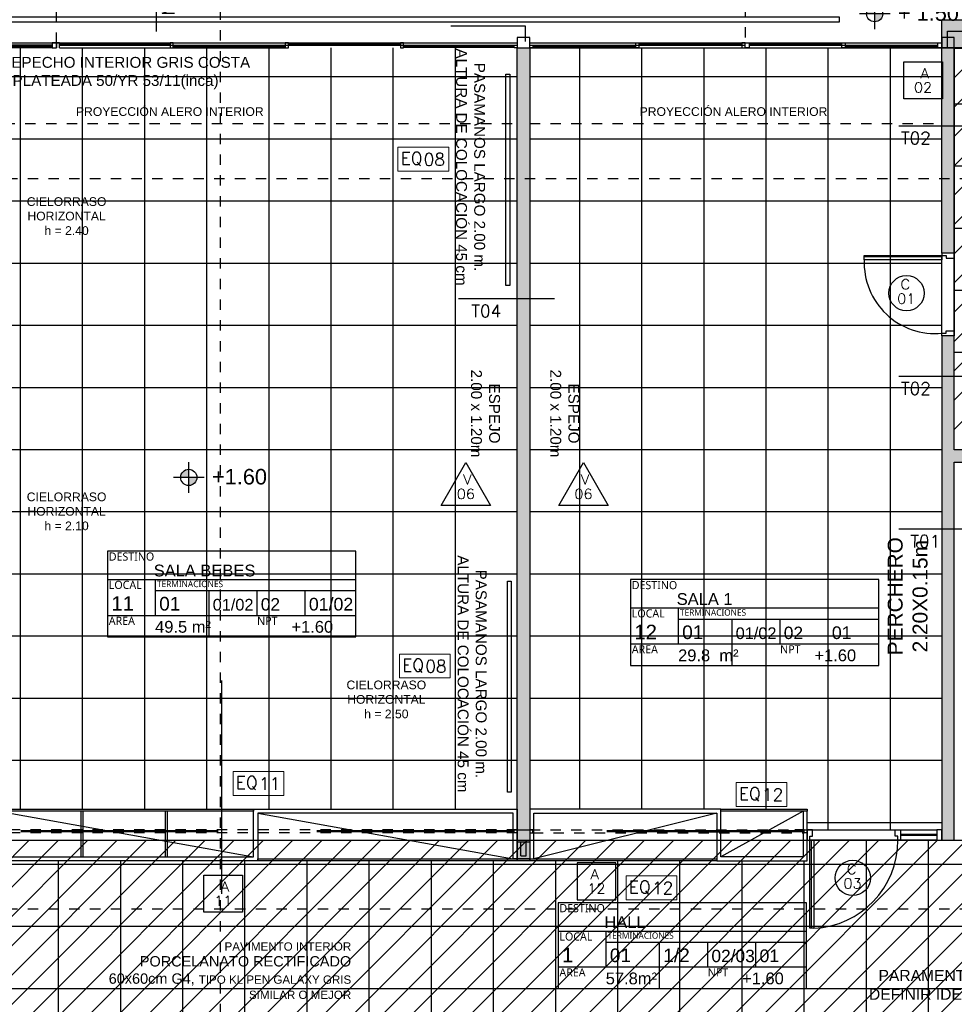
# Model space of a CAD drawing. Header units: metres. Extents: x -4243 to 4656, y 1445 to 4258.
# Tile 12 of 42: x 4472.52 to 4481.54, y 1573.31 to 1582.81. Entities that reach past the tile are written whole.
import ezdxf
from ezdxf.enums import TextEntityAlignment as Align

# ---------------------------------------------------------------- set-up
doc = ezdxf.new("R2010")
doc.units = ezdxf.units.M
doc.header["$LTSCALE"] = 0.3
for name, pattern in [('ACAD_ISO12W100', [21, 12, -3, 0, -3, 0, -3]), ('DASHDOT', [1, 0.5, -0.25, 0, -0.25]), ('HIDDEN', [9.525, 6.35, -3.175]), ('RAYITAS', [0.375, 0.25, -0.125])]:
    doc.linetypes.add(name, pattern=pattern)
for name, color, linetype in [('0 notas JP', 4, 'Continuous'), ('A ALUMINIO', 4, 'Continuous'), ('A CARPINTERIA', 4, 'Continuous'), ('A CIELORRASO', 42, 'Continuous'), ('A EQUIPAMIENTO', 4, 'Continuous'), ('A HATCH MURO ALB', 252, 'Continuous'), ('A HATCH TABIQUE', 254, 'Continuous'), ('A HERRERÍA', 4, 'Continuous'), ('A MURO', 1, 'Continuous'), ('A MURO VISTO', 2, 'Continuous'), ('A PAVIMENTO', 253, 'Continuous'), ('A PROYECCION', 8, 'Continuous'), ('A PROYEECIÓN CUBIERTA', 242, 'Continuous'), ('A TABIQUE', 2, 'Continuous'), ('TXT', 3, 'Continuous'), ('TXT 1.100', 3, 'Continuous'), ('TXT PLANILLAS', 3, 'Continuous'), ('TXT TERMINACIONES', 3, 'Continuous')]:
    doc.layers.add(name, color=color, linetype=linetype)
doc.styles.add('arial', font='arial.ttf')
doc.styles.add('atributo', font='romans.shx', dxfattribs={"height": 0.12})
doc.styles.add('ROMANS', font='romans', dxfattribs={"height": 2})
doc.styles.get("Standard").update_dxf_attribs({"font": 'arial.ttf'})
doc.styles.add('Tahoma', font='tahoma.ttf')
doc.styles.add('TXT-100-S', font='l_10646.ttf')
doc.styles.add('TXT-ANOT', font='arial.ttf')
pattern_1 = [(180, (4432.9265, 1437.6616), (-4e-16, -0.6), []), (270, (4432.9265, 1437.6616), (0.6, -4e-16), [])]

# ---------------------------------------------------------------- blocks, each defined once
blk = doc.blocks.new('A02')
for p, q in [((-3.9799, 0), (0, 0)), ((-3.9799, -0.05), (0, -0.05)), ((-0.885, -0.05), (-0.885, -0.05))]:
    blk.add_line(p, q)
at = {"color": 8}
for p, q in [((-2.9558, -0.0073), (-3.9499, -0.0073)), ((-2.9558, -0.0173), (-3.9499, -0.0173)), ((-1.9316, -0.0323), (-2.9258, -0.0323)), ((-1.9316, -0.0423), (-2.9258, -0.0423)), ((-0.965, -0.0323), (-1.86, -0.0323)), ((-0.965, -0.0423), (-1.86, -0.0423)), ((-0.04, -0.0073), (-0.935, -0.0073)), ((-0.04, -0.0173), (-0.935, -0.0173))]:
    blk.add_line(p, q, dxfattribs=at)
at = {"linetype": 'ByBlock'}
for p, q in [((-3.9499, -0.025), (-1.9, -0.025)), ((-1.86, -0.025), (-0.04, -0.025))]:
    blk.add_line(p, q, dxfattribs=at)
for points in [[(-3.9499, -0.025), (-3.9499, 0), (-3.9799, 0), (-3.9799, -0.025)], [(-2.9258, -0.05), (-2.9258, 0), (-2.9558, 0), (-2.9558, -0.05)], [(-1.9, 0), (-1.9, -0.05), (-1.93, -0.05), (-1.93, 0)], [(-1.86, 0), (-1.9, 0), (-1.9, -0.05), (-1.86, -0.05)], [(-0.935, -0.05), (-0.935, 0), (-0.965, 0), (-0.965, -0.05)], [(0, 0), (-0.04, 0), (-0.04, -0.05), (0, -0.05)]]:
    blk.add_lwpolyline(points, close=True, dxfattribs=at)
blk = doc.blocks.new('A11 p')
at = {"color": 8, "linetype": 'HIDDEN'}
for p, q in [((5.02, 0.02), (0.03, 0.02)), ((5.02, 0.01), (0.03, 0.01))]:
    blk.add_line(p, q, dxfattribs=at)
at = {"layer": 'A ALUMINIO', "linetype": 'RAYITAS'}
for p, q in [((5.05, 0.03), (0.03, 0.03)), ((5.05, 0), (0.03, 0))]:
    blk.add_line(p, q, dxfattribs=at)
at = {"layer": 'A ALUMINIO'}
for points in [[(0.03, 0), (0, 0), (0, 0.03), (0.03, 0.03)], [(5.02, 0), (5.05, 0), (5.05, 0.03), (5.02, 0.03)]]:
    blk.add_lwpolyline(points, close=True, dxfattribs=at)
at = {"layer": 'A PROYECCION', "lineweight": 0, "flags": 128}
blk.add_lwpolyline([(0.03, 0), (0, 0), (0, 0.03), (0.03, 0.03), (0.03, 0)], dxfattribs=at)
blk = doc.blocks.new('A12 p')
at = {"color": 8, "linetype": 'HIDDEN'}
for p, q in [((2.65, 0.02), (0.03, 0.02)), ((2.65, 0.01), (0.03, 0.01))]:
    blk.add_line(p, q, dxfattribs=at)
at = {"layer": 'A ALUMINIO', "linetype": 'RAYITAS'}
for p, q in [((0, 0), (2.5601, 0)), ((0.03, 0.03), (2.65, 0.03)), ((2.65, 0), (2.5601, 0))]:
    blk.add_line(p, q, dxfattribs=at)
at = {"layer": 'A ALUMINIO'}
for points in [[(0.03, 0), (0, 0), (0, 0.03), (0.03, 0.03)], [(2.65, 0), (2.68, 0), (2.68, 0.03), (2.65, 0.03)]]:
    blk.add_lwpolyline(points, close=True, dxfattribs=at)
at = {"layer": 'A PROYECCION', "linetype": 'HIDDEN'}
blk.add_line((0, 0), (0, 0), dxfattribs=at)
blk = doc.blocks.new('A01')
blk.add_line((4.4501, -0.05), (4.4501, -0.05))
at = {"layer": 'A ALUMINIO'}
for p, q in [((2.24, -0.05), (0, -0.05)), ((4.4202, 0), (2.2101, 0)), ((6.3501, -0.05), (2.2101, -0.05)), ((4.4901, 0), (6.3101, 0)), ((4.4901, -0.025), (6.3101, -0.025))]:
    blk.add_line(p, q, dxfattribs=at)
at = {"layer": 'A ALUMINIO', "color": 252}
for p, q in [((1.0975, -0.0073), (0.0299, -0.0073)), ((1.0975, -0.0173), (0.0299, -0.0173)), ((1.1275, -0.0323), (2.2101, -0.0323)), ((1.1275, -0.0423), (2.2101, -0.0423)), ((3.3226, -0.0073), (2.24, -0.0073)), ((3.3226, -0.0173), (2.24, -0.0173)), ((3.3526, -0.0323), (4.4202, -0.0323)), ((3.3526, -0.0423), (4.4202, -0.0423)), ((5.3801, -0.0073), (4.4901, -0.0073)), ((5.3801, -0.0173), (4.4901, -0.0173)), ((6.3101, -0.0323), (5.4201, -0.0323)), ((6.3101, -0.0423), (5.4201, -0.0423))]:
    blk.add_line(p, q, dxfattribs=at)
at = {"layer": 'A ALUMINIO', "linetype": 'ByBlock'}
for p, q in [((2.24, -0.025), (0.0299, -0.025)), ((4.4202, -0.025), (2.24, -0.025))]:
    blk.add_line(p, q, dxfattribs=at)
for points in [[(3.3226, 0), (3.3226, -0.05), (3.3526, -0.05), (3.3526, 0)], [(1.0975, 0), (1.0975, -0.05), (1.1275, -0.05), (1.1275, 0)]]:
    blk.add_lwpolyline(points, close=True, dxfattribs=at)
at = {"layer": 'A ALUMINIO'}
blk.add_lwpolyline([(4.4202, 0), (4.4202, -0.05), (4.4501, -0.05), (4.4501, 0)], dxfattribs=at)
for points in [[(4.4901, 0), (4.4501, 0), (4.4501, -0.05), (4.4901, -0.05)], [(0, 0), (0.0299, 0), (0.0299, -0.025), (0, -0.025)], [(2.24, 0), (2.2101, 0), (2.2101, -0.05), (2.24, -0.05)], [(5.4201, 0), (5.3801, 0), (5.3801, -0.05), (5.4201, -0.05)], [(6.35, 0), (6.31, 0), (6.31, -0.05), (6.35, -0.05)]]:
    blk.add_lwpolyline(points, close=True, dxfattribs=at)
blk = doc.blocks.new('C04')
for p, q in [((-0.037, 0), (-0.037, 0.85)), ((-1.25, 0), (-0.025, 0)), ((-0.9, -0.05), (-1.25, -0.05)), ((-0.9, -0.06), (-1.25, -0.06)), ((0, -0.1), (-1.25, -0.1))]:
    blk.add_line(p, q)
for points in [[(-0.065, 0), (-0.065, 0.85), (-0.025, 0.85), (-0.025, 0)], [(-1.3, -0.1), (-1.25, -0.1), (-1.25, 0), (-1.3, 0)]]:
    blk.add_lwpolyline(points, close=True)
for points in [[(-0.875, 0), (-0.875, -0.04), (-0.85, -0.04), (-0.85, -0.1), (-0.9, -0.1), (-0.9, 0), (-0.875, 0)], [(-0.025, 0), (-0.025, -0.04), (-0.05, -0.04), (-0.05, -0.1), (0, -0.1), (0, 0), (-0.025, 0)]]:
    blk.add_lwpolyline(points)
blk.add_arc((-0.0273, 0.0031), 0.8477, 92.39664, 180.20703)
blk = doc.blocks.new('C01')
for p, q in [((-0.12, 0), (-0.12, 0.8)), ((0, 0.775), (0, 0.025)), ((0, 0.037), (0.751, 0.037))]:
    blk.add_line(p, q)
for points in [[(0, 0.775), (-0.04, 0.775), (-0.04, 0.75), (-0.12, 0.75), (-0.12, 0.8), (0, 0.8), (0, 0.775)], [(0, 0.025), (-0.04, 0.025), (-0.04, 0.05), (-0.12, 0.05), (-0.12, 0), (0, 0), (0, 0.025)]]:
    blk.add_lwpolyline(points)
blk.add_lwpolyline([(0, 0.065), (0.751, 0.065), (0.751, 0.025), (0, 0.025)], close=True)
blk.add_arc((0.065, 0.0926), 0.6855, 357.71617, 95.44304)
blk = doc.blocks.new('LOCAL_PLANTA')
for p, q in [((0, 0.634), (2.74, 0.634)), ((0.531, 0.238), (0.531, 0.634)), ((0.531, 0.512), (2.74, 0.512)), ((1.12, 0), (1.12, 0.512)), ((1.65, 0.238), (1.65, 0.512)), ((2.18, 0.238), (2.18, 0.512)), ((0, 0.238), (2.74, 0.238))]:
    blk.add_line(p, q)
blk.add_lwpolyline([(0, 0), (2.74, 0), (2.74, 0.946), (0, 0.946)], close=True)
at = {"width": 1.20472, "attachment_point": 1, "style": 'TXT-100-S'}
for s, insert, char_height in [('DESTINO', (0.015, 0.931), 0.09), ('LOCAL', (0.015, 0.619), 0.09), ('TERMINACIONES', (0.546, 0.619), 0.07), ('AREA', (0.015, 0.223), 0.09), ('NPT', (1.65, 0.223), 0.09)]:
    blk.add_mtext(s, dxfattribs=dict(at, insert=insert, char_height=char_height))
at = {"style": 'arial'}
for tag, p, height in [('DESTINO', (0.51, 0.667), 0.16), ('NºLOCAL', (0.044, 0.289), 0.16), ('PISO', (0.571, 0.291), 0.15), ('ZOC', (1.16, 0.291), 0.15), ('PARED', (1.69, 0.291), 0.14), ('TECHO', (2.22, 0.291), 0.14), ('AREA', (0.526, 0.047), 0.15), ('NPT', (2.029, 0.047), 0.15)]:
    blk.add_attdef(tag, p, '', height=height, dxfattribs=at)
blk = doc.blocks.new('*U516')
at = {"linetype": 'DASHDOT'}
blk.add_line((0, -7.94), (0, -1640.17), dxfattribs=at)
at = {"style": 'Tahoma', "flags": 8}
for tag, p in [('NOMBRE_DE_CORTE_1', (0, 0)), ('NOMBRE_DE_CORTE_2', (0, -1648.11))]:
    blk.add_attdef(tag, text='', height=4, dxfattribs=at).set_placement(p, align=Align.BOTTOM_CENTER)
for tag, p in [('NUMERO_DE_PAGINA_1', (0, -1.59)), ('NUMERO_DE_PAGINA_2', (0, -1649.7))]:
    blk.add_attdef(tag, text='', height=3, dxfattribs=at).set_placement(p, align=Align.TOP_CENTER)
blk = doc.blocks.new('*U518')
at = {"color": 0, "linetype": 'ByBlock'}
blk.add_lwpolyline([(-0.287, -0.195), (0.287, -0.195), (0.287, 0.354), (-0.287, 0.354)], close=True, dxfattribs=at)
at = {"color": 0, "linetype": 'ByBlock', "style": 'ROMANS', "width": 1.1}
blk.add_text('A', height=0.15, dxfattribs=at).set_placement((-0.088, 0.112))
at = {"color": 0, "linetype": 'ByBlock', "style": 'ROMANS', "width": 1.05}
blk.add_attdef('NRO', text='', height=0.15, dxfattribs=at).set_placement((0, -0.027), align=Align.MIDDLE)
blk = doc.blocks.new('TIPOS_GRAL1')
at = {"color": 0, "linetype": 'ByBlock', "ltscale": 0.5}
blk.add_lwpolyline([(-0.287, -0.195), (0.287, -0.195), (0.287, 0.354), (-0.287, 0.354)], close=True, dxfattribs=at)
at = {"color": 0, "linetype": 'ByBlock', "style": 'ROMANS', "width": 1.1}
blk.add_text('A', height=0.15, dxfattribs=at).set_placement((-0.088, 0.112))
at = {"color": 0, "linetype": 'ByBlock', "style": 'ROMANS', "width": 1.05}
blk.add_attdef('NRO', text='', height=0.15, dxfattribs=at).set_placement((0, -0.027), align=Align.MIDDLE)
blk = doc.blocks.new('*U521')
blk.add_lwpolyline([(-0.368, -0.197), (0.366, -0.197), (-0.001, 0.439)], close=True)
at = {"style": 'ROMANS', "width": 1.1}
blk.add_text('V', height=0.15, dxfattribs=at).set_placement((-0.088, 0.112))
at = {"color": 0, "linetype": 'ByBlock', "style": 'ROMANS', "width": 1.05}
blk.add_attdef('NRO', text='', height=0.15, dxfattribs=at).set_placement((0, -0.027), align=Align.MIDDLE)
blk = doc.blocks.new('equipamiento')
at = {"lineweight": 0}
blk.add_lwpolyline([(2005.1724, 1488.5092), (2005.1724, 1488.2778), (2005.6633, 1488.2783), (2005.6633, 1488.5092)], close=True, dxfattribs=at)
at = {"lineweight": 0, "insert": (2005.1995, 1488.462), "char_height": 0.12, "attachment_point": 1}
blk.add_mtext_dynamic_manual_height_columns('{\\Fromans|c0;EQ}', width=0.097626, gutter_width=7.5, heights=[0], dxfattribs=at)
blk = doc.blocks.new('equipamiento.')
blk.add_blockref('equipamiento', (0, 0))
at = {"style": 'atributo'}
blk.add_attdef('00', (2005.4221, 1488.3312), '', height=0.12, dxfattribs=at)
blk = doc.blocks.new('*U517')
blk.add_circle((0.003, 0.055), 0.262)
at = {"style": 'ROMANS', "width": 1.1}
blk.add_text('C', height=0.15, dxfattribs=at).set_placement((-0.088, 0.112))
at = {"color": 0, "linetype": 'ByBlock', "style": 'ROMANS', "width": 1.05}
blk.add_attdef('NRO', text='', height=0.15, dxfattribs=at).set_placement((0, -0.027), align=Align.MIDDLE)
blk = doc.blocks.new('NIVEL')
h = blk.add_hatch(color=256)
h.paths.add_polyline_path([(0, 0.0782, 0.414214), (-0.0782, 0), (0, 0)])
h.paths.add_polyline_path([(0.0782, 0), (0, 0), (0, -0.0782, 0.414214)])
for p, q in [((0, -0.1483), (0, 0.1483)), ((0.1483, 0), (-0.1483, 0))]:
    blk.add_line(p, q)
blk.add_circle((0, 0), 0.0782)
at = {"style": 'arial'}
blk.add_attdef('NIVEL', (0.2249, -0.0682), '', height=0.15, dxfattribs=at)
blk = doc.blocks.new('TIPO_MURO')
at = {"linetype": 'Continuous'}
blk.add_line((-1.161, 0), (0, 0), dxfattribs=at)
at = {"style": 'ROMANS', "oblique": 0.1745}
blk.add_attdef('M00', text='', height=0.15, dxfattribs=at).set_placement((-0.606, 0.22), align=Align.TOP_LEFT)
blk = doc.blocks.new('A$C4CB05E78')
at = {"layer": 'TXT PLANILLAS'}
ref = blk.add_blockref('TIPO_MURO', (-0.4937, 9.8937), dxfattribs=dict(at, xscale=0.8, yscale=0.8, zscale=0.8, rotation=270))
ref.add_attrib('M00', 'M02/M01', dxfattribs={"layer": '0', "height": 0.12, "rotation": 90, "style": 'ROMANS', "oblique": 0.17453}).set_placement((-0.4375, 10.8222), align=Align.TOP_RIGHT)
ref = blk.add_blockref('TIPO_MURO', (6.6762, 8.9804), dxfattribs=dict(at, xscale=0.8, yscale=0.8, zscale=0.8, rotation=179.9999999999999))
ref.add_attrib('M00', 'T02', dxfattribs={"layer": '0', "height": 0.12, "style": 'ROMANS', "oblique": 0.17453}).set_placement((6.9848, 8.9242), align=Align.TOP_RIGHT)
ref = blk.add_blockref('TIPO_MURO', (2.4235, 7.3115), dxfattribs=dict(at, xscale=0.8, yscale=0.8, zscale=0.8, rotation=179.9999999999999))
ref.add_attrib('M00', 'T04', dxfattribs={"layer": '0', "height": 0.12, "style": 'ROMANS'}).set_placement((2.8366, 7.2552), align=Align.TOP_RIGHT)
ref = blk.add_blockref('TIPO_MURO', (6.6762, 6.5626), dxfattribs=dict(at, xscale=0.8, yscale=0.8, zscale=0.8, rotation=179.9999999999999))
ref.add_attrib('M00', 'T02', dxfattribs={"layer": '0', "height": 0.12, "style": 'ROMANS', "oblique": 0.17453}).set_placement((6.9848, 6.5063), align=Align.TOP_RIGHT)
ref = blk.add_blockref('TIPO_MURO', (6.6762, 5.0882), dxfattribs=dict(at, xscale=0.8, yscale=0.8, zscale=0.8, rotation=179.9999999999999))
ref.add_attrib('M00', 'T01', dxfattribs={"layer": '0', "height": 0.12, "style": 'ROMANS', "oblique": 0.17453}).set_placement((7.0756, 5.032), align=Align.TOP_RIGHT)
blk = doc.blocks.new('A$C255B2852')
at = {"layer": 'TXT', "insert": (8.2243, 0.8528), "char_height": 0.135, "attachment_point": 5, "style": 'TXT-ANOT'}
blk.add_mtext_dynamic_manual_height_columns('{\\H0.8x;PARAMENTOS VERTICALES COLOR FUERTE A DEFINIR IDEM FACHADA VOLUMEN DE SERVICIO}', width=3.670996, gutter_width=0.000625, heights=[0], dxfattribs=at)
at = {"layer": 'TXT TERMINACIONES'}
for s, width, gutter_width, insert, char_height, attachment_point, style in [('ANTEPECHO INTERIOR GRIS COSTA PLATEADA 50/YR 53/11(inca)', 2.621125, 0.000625, (-0.8438, 9.6572), 0.105, 5, 'TXT-ANOT'), ('{\\H0.8x;PAVIMENTO INTERIOR\\P}PORCELANATO RECTIFICADO \\P60x60cm G4, {\\H0.8x;TIPO KLIPEN GALAXY GRIS\\PSIMILAR O MEJOR}', 2.831034, 0.125, (1.4313, 0.7164), 0.1, 9, 'arial')]:
    blk.add_mtext_dynamic_manual_height_columns(s, width=width, gutter_width=gutter_width, heights=[0], dxfattribs=dict(at, insert=insert, char_height=char_height, attachment_point=attachment_point, style=style))
blk = doc.blocks.new('*U590')
at = {"linetype": 'DASHDOT'}
blk.add_line((0, -7.94), (0, -1194.68), dxfattribs=at)
at = {"style": 'Tahoma', "flags": 8}
for tag, p in [('NOMBRE_DE_CORTE_1', (0, 0)), ('NOMBRE_DE_CORTE_2', (0, -1202.62))]:
    blk.add_attdef(tag, text='', height=4, dxfattribs=at).set_placement(p, align=Align.BOTTOM_CENTER)
for tag, p in [('NUMERO_DE_PAGINA_1', (0, -1.59)), ('NUMERO_DE_PAGINA_2', (0, -1204.21))]:
    blk.add_attdef(tag, text='', height=3, dxfattribs=at).set_placement(p, align=Align.TOP_CENTER)
blk = doc.blocks.new('EQ09')
at = {"layer": 'A EQUIPAMIENTO', "color": 251}
for p, q in [((1.8067, -0.04), (0.04, -0.48)), ((2.64, -0.02), (1.8467, -0.46))]:
    blk.add_line(p, q, dxfattribs=at)
at = {"layer": 'A EQUIPAMIENTO'}
blk.add_lwpolyline([(0.0002, -0.48), (0.04, -0.48), (0.04, -0.04), (1.8067, -0.04), (1.8067, -0.5), (2.68, -0.5), (2.68, -0.02), (2.64, -0.02), (2.64, -0.46), (1.8467, -0.46), (1.8467, 0), (0, 0), (0, -0.48)], dxfattribs=at)
for points in [[(1.8467, 0), (2.68, 0), (2.68, -0.02), (1.8467, -0.02)], [(0, -0.48), (1.8067, -0.48), (1.8067, -0.5), (0, -0.5)]]:
    blk.add_lwpolyline(points, close=True, dxfattribs=at)
blk = doc.blocks.new('EQ12')
at = {"layer": 'A EQUIPAMIENTO', "color": 251}
for p, q in [((0.04, -0.02), (2.505, -0.46)), ((2.545, -0.04), (5.01, -0.48))]:
    blk.add_line(p, q, dxfattribs=at)
at = {"layer": 'A EQUIPAMIENTO'}
blk.add_lwpolyline([(5.01, -0.48), (5.01, -0.04), (2.545, -0.04), (2.545, -0.5), (0, -0.5), (0, -0.02), (0.04, -0.02), (0.04, -0.46), (2.505, -0.46), (2.505, 0), (5.05, 0), (5.05, -0.48), (5.01, -0.48)], dxfattribs=at)
for points in [[(0, 0), (2.505, 0), (2.505, -0.02), (0, -0.02)], [(2.545, -0.48), (5.05, -0.48), (5.05, -0.5), (2.545, -0.5)]]:
    blk.add_lwpolyline(points, close=True, dxfattribs=at)
blk = doc.blocks.new('Cielorraso 1')
at = {"layer": 'A CIELORRASO'}
h = blk.add_hatch(dxfattribs=at)
h.set_pattern_fill('_USER', color=256, scale=0.2, angle=45, pattern_type=0)
h.set_pattern_definition([(45, (-4470.85353, -1578.65922), (-0.141421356, 0.141421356), [])])
h.paths.add_polyline_path([(-2, 3.88), (0, 3.88), (0, 0), (-2, 0)])
blk.add_lwpolyline([(-2, 3.88), (0, 3.88), (0, 0), (-2, 0)], close=True, dxfattribs=at)
blk = doc.blocks.new('cielorraso')
at = {"layer": 'A CIELORRASO'}
h = blk.add_hatch(dxfattribs=at)
h.set_pattern_fill('_USER', color=256, scale=0.2, angle=45, pattern_type=0)
h.set_pattern_definition([(45, (0, 0), (-0.141421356, 0.141421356), [])])
h.paths.add_polyline_path([(4465.6535, 1574.8892), (4491.111, 1574.8892), (4491.111, 1572.6392), (4481.4162, 1572.6392), (4481.4162, 1572.0142), (4472.219, 1572.0142), (4472.219, 1572.6392), (4465.6535, 1572.6392)])
blk.add_line((4474.4726, 1574.3711), (4474.4726, 1576.4329), dxfattribs=at)
blk.add_blockref('Cielorraso 1', (4483.5435, 1578.6592), dxfattribs=at)
at = {"layer": 'A CIELORRASO', "char_height": 0.105, "attachment_point": 5, "style": 'TXT-ANOT'}
for s, insert in [('{\\H0.8x;CIELORRASO \\PHORIZONTAL\\Ph = 2.40}', (4472.9732, 1580.9158)), ('{\\H0.8x;CIELORRASO \\PHORIZONTAL\\Ph = 2.10}', (4472.9732, 1578.065)), ('{\\H0.8x;CIELORRASO \\PHORIZONTAL\\Ph = 2.50}', (4476.0608, 1576.2492))]:
    blk.add_mtext_dynamic_manual_height_columns(s, width=2.974512, gutter_width=0.000625, heights=[0], dxfattribs=dict(at, insert=insert))
blk = doc.blocks.new('CIELORRASO1')
at = {"layer": 'A CIELORRASO'}
blk.add_lwpolyline([(4565.6535, 1574.8892), (4591.111, 1574.8892), (4591.111, 1572.6392), (4581.4162, 1572.6392), (4581.4162, 1572.0142), (4572.219, 1572.0142), (4572.219, 1572.6392), (4565.6535, 1572.6392)], close=True, dxfattribs=at)
at = {"layer": 'A ALUMINIO'}
blk.add_blockref('cielorraso', (99.999, -0.0009), dxfattribs=at)

msp = doc.modelspace()

# ---------------------------------------------------------------- hatches: boundary and pattern name
at = {"layer": 'A HATCH MURO ALB'}
h = msp.add_hatch(color=256, dxfattribs=at)
h.dxf.hatch_style = 1
h.paths.add_polyline_path([(4483.66369, 1582.53921), (4483.66369, 1582.80922), (4481.42369, 1582.80922), (4481.42369, 1582.53921)])
at = {"layer": 'A HATCH TABIQUE'}
h = msp.add_hatch(color=256, dxfattribs=at)
h.dxf.hatch_style = 1
h.paths.add_polyline_path([(4477.32353, 1582.53922), (4477.44353, 1582.53922), (4477.44353, 1574.7092), (4477.32353, 1574.7092)])
h = msp.add_hatch(color=256, dxfattribs=at)
h.dxf.hatch_style = 1
h.paths.add_polyline_path([(4481.42343, 1582.53921), (4481.54353, 1582.53921), (4481.54353, 1580.55894), (4481.42343, 1580.55894)])
h = msp.add_hatch(color=256, dxfattribs=at)
h.dxf.hatch_style = 1
h.paths.add_polyline_path([(4483.66353, 1579.75894), (4483.54353, 1579.75894), (4483.54353, 1578.65922), (4481.54353, 1578.65921), (4481.54353, 1579.75894), (4481.42353, 1579.75894), (4481.42353, 1574.88922), (4481.54353, 1574.88922), (4481.54353, 1578.53922), (4483.54353, 1578.53922), (4483.54353, 1575.78922), (4482.89353, 1575.78922), (4482.89353, 1575.68922), (4483.54353, 1575.68922), (4483.54353, 1574.98922), (4482.44353, 1574.98922), (4482.44353, 1574.88922), (4483.66353, 1574.88922)])
at = {"layer": 'A PAVIMENTO'}
h = msp.add_hatch(dxfattribs=at)
h.set_pattern_fill('_USER', color=256, scale=0.6, angle=900, double=1, pattern_type=0)
h.set_pattern_definition(pattern_1)
h.paths.add_polyline_path([(4477.32353, 1582.53922), (4477.32353, 1575.18923), (4472.27353, 1575.18923), (4472.27353, 1574.98922), (4470.97353, 1574.98922), (4470.97353, 1577.03922), (4470.50691, 1577.03922), (4470.50691, 1578.53922), (4470.97353, 1578.53921), (4470.97351, 1582.53922)])
h = msp.add_hatch(dxfattribs=at)
h.set_pattern_fill('_USER', color=256, scale=0.6, angle=900, double=1, pattern_type=0)
h.set_pattern_definition(pattern_1)
h.paths.add_polyline_path([(4481.42353, 1574.98922), (4480.12347, 1574.98922), (4480.12353, 1575.18923), (4477.44353, 1575.18923), (4477.44345, 1582.53921), (4481.42353, 1582.53922)])
h = msp.add_hatch(dxfattribs=at)
h.set_pattern_fill('_USER', color=256, scale=0.6, angle=900, double=1, pattern_type=0)
h.set_pattern_definition([(180, (7514.8229, 3389.1999), (-4e-16, -0.6), []), (270, (7514.8229, 3389.1999), (0.6, -3e-16), [])])
h.paths.add_polyline_path([(4481.54353, 1579.75894), (4481.54353, 1579.20922), (4482.29353, 1579.20922), (4482.29353, 1579.45922), (4482.89353, 1579.4592), (4482.89353, 1579.2593), (4483.54353, 1579.25922), (4483.54353, 1579.75894), (4483.54353, 1579.75894), (4483.54353, 1580.55894), (4483.54353, 1580.73922), (4483.09307, 1580.73922), (4483.09307, 1582.53921), (4481.54353, 1582.53921), (4481.54353, 1582.53921), (4481.54353, 1582.35326, -0.4142135), (4481.56211, 1582.37184), (4481.65501, 1582.37184, -0.4142136), (4481.72004, 1582.30681), (4481.72874, 1582.31008, -0.0847321), (4481.75924, 1582.32967, -0.0857861), (4481.81931, 1582.36036, -0.0754446), (4481.89501, 1582.37185, -0.0743968), (4481.96969, 1582.36067, -0.0871377), (4482.03077, 1582.32967, -0.1052572), (4482.07314, 1582.28112, -0.1279743), (4482.087, 1582.22785, -0.1268239), (4482.07338, 1582.17501, -0.10607), (4482.03077, 1582.12603, -0.0857828), (4481.97071, 1582.09534, -0.0754446), (4481.89501, 1582.08385, -0.0754454), (4481.81931, 1582.09534, -0.0857819), (4481.75924, 1582.12603, -0.0847374), (4481.72874, 1582.14561), (4481.72004, 1582.14888, -0.4142136), (4481.65501, 1582.08385), (4481.56211, 1582.08385, -0.4142136), (4481.54353, 1582.10243), (4481.54353, 1581.94922), (4482.14353, 1581.94922), (4482.14353, 1581.92922), (4481.54353, 1581.92922), (4481.54353, 1581.34922), (4482.14353, 1581.34922), (4482.14353, 1581.32922), (4481.54353, 1581.32922), (4481.54353, 1580.74922), (4482.14353, 1580.74922), (4482.14353, 1580.72922), (4481.54353, 1580.72922), (4481.54353, 1580.55894)])
h = msp.add_hatch(dxfattribs=at)
h.set_pattern_fill('_USER', color=256, scale=0.6, angle=1260, double=1, pattern_type=0)
h.set_pattern_definition([(360, (4751.89445, 1300.45805), (7e-16, 0.6), []), (90, (4751.89445, 1300.45805), (-0.6, 6e-16), [])])
h.paths.add_polyline_path([(4485.79693, 1574.88916), (4485.79693, 1574.7892), (4485.58751, 1574.88916)], flags=16)
h.paths.add_polyline_path([(4484.9636, 1574.6892), (4487.76348, 1574.6892), (4487.76348, 1574.7392), (4487.76348, 1574.88916), (4490.21104, 1574.88915), (4490.21104, 1572.63915), (4481.41624, 1572.63921), (4481.41624, 1572.01422), (4479.64625, 1572.01422), (4479.64625, 1572.13922), (4479.34625, 1572.13922), (4479.34625, 1572.63922), (4474.28904, 1572.63922), (4474.28904, 1572.13922), (4473.98904, 1572.13922), (4473.98904, 1572.01422), (4472.21904, 1572.01422), (4472.21904, 1572.63922), (4466.55896, 1572.63922), (4466.55896, 1574.88922), (4472.27353, 1574.8892), (4472.27353, 1574.6892), (4475.83607, 1574.6892), (4476.20889, 1574.6892), (4477.32353, 1574.6892), (4478.98271, 1574.6892), (4479.17019, 1574.6892), (4480.12353, 1574.6892), (4480.12353, 1574.88918), (4484.9636, 1574.88916)])

# ---------------------------------------------------------------- linework, layer by layer
at = {"layer": 'A ALUMINIO', "linetype": 'RAYITAS'}
for p, q in [((4479.17019, 1574.98171), (4479.29019, 1574.98171)), ((4479.17019, 1574.97171), (4479.29019, 1574.97171))]:
    msp.add_line(p, q, dxfattribs=at)
at = {"layer": 'A ALUMINIO'}
for points in [[(4477.32353, 1582.63922), (4477.32353, 1582.53922), (4477.44353, 1582.53922), (4477.44353, 1582.63922)], [(4481.42343, 1582.63922), (4481.42343, 1582.53922), (4481.54353, 1582.53921), (4481.54353, 1582.63922)], [(4477.32353, 1574.98922), (4477.44353, 1574.98922), (4477.44353, 1574.86922), (4477.32353, 1574.86922)]]:
    msp.add_lwpolyline(points, close=True, dxfattribs=at)
at = {"layer": 'A EQUIPAMIENTO'}
for p, q in [((4473.10971, 1575.16923), (4473.10971, 1574.7292)), ((4473.12771, 1575.16923), (4473.12771, 1574.7292)), ((4473.92435, 1575.16923), (4473.92435, 1574.73034)), ((4473.94235, 1575.16923), (4473.94235, 1574.73034)), ((4477.35853, 1574.7392), (4477.35853, 1574.86922)), ((4477.40853, 1574.7392), (4477.40853, 1574.86922)), ((4477.35853, 1574.7392), (4477.40853, 1574.7392))]:
    msp.add_line(p, q, dxfattribs=at)
for points in [[(4477.25063, 1580.24552), (4477.21476, 1580.24552), (4477.21476, 1582.28522), (4477.25063, 1582.28522)], [(4477.26572, 1575.3518), (4477.22985, 1575.3518), (4477.22985, 1577.3915), (4477.26572, 1577.3915)], [(4477.32353, 1574.7092), (4477.44353, 1574.7092), (4477.44353, 1574.6892), (4477.32353, 1574.6892)]]:
    msp.add_lwpolyline(points, close=True, dxfattribs=at)
msp.add_lwpolyline([(4477.32353, 1574.6892), (4474.81853, 1574.6892)], dxfattribs=at)
at = {"layer": 'A HERRERÍA'}
msp.add_lwpolyline([(4480.43246, 1582.78921), (4471.96442, 1582.78921), (4471.96442, 1582.83921), (4480.43246, 1582.83921)], close=True, dxfattribs=at)
at = {"layer": 'A MURO'}
msp.add_lwpolyline([(4483.66359, 1582.80922), (4483.6636, 1582.53922), (4481.42343, 1582.53921), (4481.42343, 1582.80921), (4483.66359, 1582.80922)], dxfattribs=at)
at = {"layer": 'A MURO VISTO', "linetype": 'RAYITAS'}
msp.add_lwpolyline([(4472.87353, 1582.58921), (4472.87353, 1583.33922), (4479.52335, 1583.33922), (4479.52343, 1582.53922)], dxfattribs=at)
at = {"layer": 'A PROYEECIÓN CUBIERTA', "linetype": 'RAYITAS'}
for p, q in [((4470.97353, 1581.80953), (4477.32353, 1581.80953)), ((4477.44353, 1581.80953), (4481.42353, 1581.80953))]:
    msp.add_line(p, q, dxfattribs=at)
at = {"layer": 'A TABIQUE'}
for points in [[(4477.32353, 1582.53922), (4477.44353, 1582.53922), (4477.44353, 1574.7092), (4477.32353, 1574.7092)], [(4481.42343, 1582.53921), (4481.54353, 1582.53921), (4481.54353, 1580.55894), (4481.42343, 1580.55894)]]:
    msp.add_lwpolyline(points, close=True, dxfattribs=at)
msp.add_lwpolyline([(4483.66353, 1579.75894), (4483.54353, 1579.75894), (4483.54353, 1578.65922), (4481.54353, 1578.65921), (4481.54353, 1579.75894), (4481.42353, 1579.75894), (4481.42353, 1574.88922), (4481.54353, 1574.88922), (4481.54353, 1578.53922), (4483.54353, 1578.53922), (4483.54353, 1575.78922), (4482.89353, 1575.78922), (4482.89353, 1575.68922), (4483.54353, 1575.68922), (4483.54353, 1574.98922), (4482.44353, 1574.98922), (4482.44353, 1574.88922), (4483.66353, 1574.88922), (4483.66353, 1579.75894)], dxfattribs=at)
at = {"layer": 'TXT'}
for p, q in [((4477.4035, 1582.74899), (4476.68164, 1582.74899)), ((4477.4035, 1582.59957), (4477.4035, 1582.74899)), ((4481.47878, 1582.55039), (4481.47878, 1582.69982)), ((4481.47878, 1582.69982), (4481.83971, 1582.69982))]:
    msp.add_line(p, q, dxfattribs=at)

# ---------------------------------------------------------------- block references
for name, p in [('EQ12', (4472.27353, 1575.18923)), ('EQ09', (4477.44353, 1575.18923))]:
    msp.add_blockref(name, p)
at = {"layer": '0 notas JP', "linetype": 'ACAD_ISO12W100', "xscale": -0.035, "yscale": 0.035, "zscale": 0.035}
msp.add_blockref('*U590', (4474.4551, 1600.38723), dxfattribs=at)
at = {"layer": '0 notas JP', "linetype": 'ACAD_ISO12W100', "xscale": -0.035, "yscale": 0.035, "zscale": 0.035, "rotation": 90}
for p in [(4446.72019, 1581.27924), (4446.72019, 1574.22576)]:
    msp.add_blockref('*U516', p, dxfattribs=at)
at = {"layer": 'A ALUMINIO', "rotation": 180}
msp.add_blockref('A01', (4477.32353, 1582.53922), dxfattribs=at)
at = {"layer": 'A ALUMINIO', "color": 6, "xscale": -1, "rotation": 180}
msp.add_blockref('A02', (4481.42343, 1582.53922), dxfattribs=at)
at = {"layer": 'A ALUMINIO'}
msp.add_blockref('CIELORRASO1', (-100, 0), dxfattribs=at)
at = {"layer": 'A ALUMINIO', "xscale": -1, "rotation": 180}
for name, p in [('A11 p', (4472.27353, 1574.98921)), ('A11 p', (4472.27353, 1574.98921)), ('A12 p', (4477.44353, 1574.98922)), ('A12 p', (4477.44353, 1574.98922))]:
    msp.add_blockref(name, p, dxfattribs=at)
at = {"layer": 'A CARPINTERIA', "rotation": 180}
msp.add_blockref('C01', (4481.42353, 1580.55894), dxfattribs=at)
at = {"layer": 'A CARPINTERIA', "color": 6, "rotation": 180}
msp.add_blockref('C04', (4480.12353, 1574.88922), dxfattribs=at)
at = {"layer": 'A HERRERÍA'}
msp.add_blockref('A$C4CB05E78', (4474.33197, 1572.80412), dxfattribs=at)
at = {"layer": 'A HERRERÍA', "rotation": 359.9999999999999}
msp.add_blockref('A$C255B2852', (4474.28904, 1572.63922), dxfattribs=at)
at = {"layer": 'TXT 1.100'}
for p, values in [((4480.77483, 1582.86939), {'NIVEL': '+ 1.50'}), ((4474.15191, 1578.39239), {'NIVEL': '+1.60'})]:
    msp.add_blockref('NIVEL', p, dxfattribs=at).add_auto_attribs(values)
at = {"layer": 'TXT PLANILLAS'}
ref = msp.add_blockref('*U518', (4481.24154, 1582.17449), dxfattribs=dict(at, xscale=-0.65, yscale=0.65, zscale=0.65))
ref.add_attrib('NRO', '02', dxfattribs={"layer": '0', "color": 0, "linetype": 'ByBlock', "height": 0.0975, "style": 'ROMANS', "width": 1.05}).set_placement((4481.24154, 1582.15688), align=Align.MIDDLE)
ref = msp.add_blockref('equipamiento.', (2470.99839, 93.07162), dxfattribs=at)
ref.add_attrib('00', '08', (4476.42046, 1581.40282), dxfattribs={"height": 0.12, "rotation": 360, "style": 'atributo'})
at = {"layer": 'TXT PLANILLAS', "xscale": 0.65, "yscale": 0.65, "zscale": 0.65}
for p, values in [((4481.08011, 1580.13554), {'NRO': '01'}), ((4480.56115, 1574.48948), {'NRO': '03'})]:
    msp.add_blockref('*U517', p, dxfattribs=at).add_auto_attribs(values)
at = {"layer": 'TXT PLANILLAS', "extrusion": (0, 0, -1)}
ref = msp.add_blockref('*U521', (-4476.82705, 1578.25039), dxfattribs=dict(at, xscale=0.65, yscale=0.65, zscale=-0.65))
ref.add_attrib('NRO', '06', dxfattribs={"layer": '0', "color": 0, "linetype": 'ByBlock', "ltscale": 0.5, "height": 0.0975, "rotation": 180, "style": 'ROMANS', "text_generation_flag": 6, "width": 1.05}).set_placement((4476.82705, 1578.23278), align=Align.MIDDLE)
ref = msp.add_blockref('*U521', (-4477.9625, 1578.25039), dxfattribs=dict(at, xscale=0.65, yscale=0.65, zscale=-0.65))
ref.add_attrib('NRO', '06', dxfattribs={"layer": '0', "color": 0, "linetype": 'ByBlock', "ltscale": 0.5, "height": 0.0975, "rotation": 180, "style": 'ROMANS', "text_generation_flag": 6, "width": 1.05}).set_placement((4477.9625, 1578.23278), align=Align.MIDDLE)
at = {"layer": 'TXT PLANILLAS'}
ref = msp.add_blockref('equipamiento.', (2471.01348, 88.1779), dxfattribs=at)
ref.add_attrib('00', '08', (4476.43555, 1576.5091), dxfattribs={"height": 0.12, "rotation": 360, "style": 'atributo'})
ref = msp.add_blockref('equipamiento.', (2469.40677, 87.04421), dxfattribs=at)
ref.add_attrib('00', '11', (4474.82884, 1575.37542), dxfattribs={"height": 0.12, "style": 'atributo'})
ref = msp.add_blockref('equipamiento.', (2474.26398, 86.93691), dxfattribs=at)
ref.add_attrib('00', '12', (4479.68606, 1575.26812), dxfattribs={"height": 0.12, "rotation": 360, "style": 'atributo'})
at = {"layer": 'TXT PLANILLAS', "extrusion": (0, 0, -1)}
ref = msp.add_blockref('TIPOS_GRAL1', (-4478.08747, 1574.4407), dxfattribs=dict(at, xscale=-0.65, yscale=0.65, zscale=-0.65))
ref.add_attrib('NRO', '12', dxfattribs={"layer": '0', "color": 0, "linetype": 'ByBlock', "ltscale": 0.5, "height": 0.0975, "rotation": 180, "style": 'ROMANS', "text_generation_flag": 6, "width": 1.05}).set_placement((4478.08747, 1574.42309), align=Align.MIDDLE)
at = {"layer": 'TXT PLANILLAS'}
ref = msp.add_blockref('*U518', (4474.48505, 1574.32135), dxfattribs=dict(at, xscale=-0.65, yscale=0.65, zscale=0.65))
ref.add_attrib('NRO', '11', dxfattribs={"layer": '0', "color": 0, "linetype": 'ByBlock', "height": 0.0975, "style": 'ROMANS', "width": 1.05}).set_placement((4474.48505, 1574.30374), align=Align.MIDDLE)
ref = msp.add_blockref('equipamiento.', (2473.20172, 86.03586), dxfattribs=at)
ref.add_attrib('00', '12', (4478.62379, 1574.36706), dxfattribs={"height": 0.12, "rotation": 360, "style": 'atributo'})
at = {"layer": 'TXT TERMINACIONES', "extrusion": (0, 0, -1)}
ref = msp.add_blockref('LOCAL_PLANTA', (-4473.36661, 1576.85204), dxfattribs=dict(at, xscale=-0.8759099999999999, yscale=0.8759099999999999, zscale=-0.8759099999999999))
ref.add_attrib('NPT', '+1.60', (4475.14344, 1576.89278), dxfattribs={"layer": '0', "ltscale": 0.5, "height": 0.113868, "rotation": 180, "style": 'arial', "text_generation_flag": 6})
ref.add_attrib('AREA', '49.5 m²', (4473.82695, 1576.89278), dxfattribs={"layer": '0', "ltscale": 0.5, "height": 0.113868, "rotation": 180, "style": 'arial', "text_generation_flag": 6})
ref.add_attrib('TECHO', '01/02', (4475.31144, 1577.10698), dxfattribs={"layer": '0', "ltscale": 0.5, "height": 0.122627, "rotation": 180, "style": 'arial', "text_generation_flag": 6})
ref.add_attrib('PARED', '02', (4474.84721, 1577.10698), dxfattribs={"layer": '0', "ltscale": 0.5, "height": 0.119861, "rotation": 180, "style": 'arial', "text_generation_flag": 6})
ref.add_attrib('PISO', '01', (4473.86638, 1577.10698), dxfattribs={"layer": '0', "ltscale": 0.5, "height": 0.131386, "rotation": 180, "style": 'arial', "text_generation_flag": 6})
ref.add_attrib('ZOC', '01/02', (4474.38298, 1577.10698), dxfattribs={"layer": '0', "ltscale": 0.5, "height": 0.112617, "rotation": 180, "style": 'arial', "text_generation_flag": 6})
ref.add_attrib('NºLOCAL', '11', (4473.40477, 1577.10512), dxfattribs={"layer": '0', "color": 0, "ltscale": 0.5, "height": 0.140146, "rotation": 180, "style": 'arial', "text_generation_flag": 6})
ref.add_attrib('DESTINO', 'SALA BEBES', (4473.8135, 1577.43643), dxfattribs={"layer": '0', "ltscale": 0.5, "height": 0.113868, "rotation": 180, "style": 'arial', "text_generation_flag": 6})
ref = msp.add_blockref('LOCAL_PLANTA', (-4478.41634, 1576.57674), dxfattribs=dict(at, xscale=-0.8759099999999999, yscale=0.8759099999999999, zscale=-0.8759099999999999))
ref.add_attrib('NPT', '+1.60', (4480.19317, 1576.61747), dxfattribs={"layer": '0', "ltscale": 0.5, "height": 0.113868, "rotation": 180, "style": 'arial', "text_generation_flag": 6})
ref.add_attrib('AREA', '29.8  m²', (4478.87668, 1576.61747), dxfattribs={"layer": '0', "ltscale": 0.5, "height": 0.113868, "rotation": 180, "style": 'arial', "text_generation_flag": 6})
ref.add_attrib('TECHO', '01', (4480.36118, 1576.83167), dxfattribs={"layer": '0', "ltscale": 0.5, "height": 0.122627, "rotation": 180, "style": 'arial', "text_generation_flag": 6})
ref.add_attrib('PARED', '02', (4479.89694, 1576.83167), dxfattribs={"layer": '0', "ltscale": 0.5, "height": 0.119861, "rotation": 180, "style": 'arial', "text_generation_flag": 6})
ref.add_attrib('PISO', '01', (4478.91611, 1576.83167), dxfattribs={"layer": '0', "ltscale": 0.5, "height": 0.131386, "rotation": 180, "style": 'arial', "text_generation_flag": 6})
ref.add_attrib('ZOC', '01/02', (4479.43271, 1576.83167), dxfattribs={"layer": '0', "ltscale": 0.5, "height": 0.112617, "rotation": 180, "style": 'arial', "text_generation_flag": 6})
ref.add_attrib('NºLOCAL', '12', (4478.4545, 1576.82982), dxfattribs={"layer": '0', "color": 0, "ltscale": 0.5, "height": 0.140146, "rotation": 180, "style": 'arial', "text_generation_flag": 6})
ref.add_attrib('DESTINO', 'SALA 1', (4478.86323, 1577.16112), dxfattribs={"layer": '0', "ltscale": 0.5, "height": 0.113868, "rotation": 180, "style": 'arial', "text_generation_flag": 6})
at = {"layer": 'TXT TERMINACIONES'}
ref = msp.add_blockref('LOCAL_PLANTA', (4477.71762, 1573.45733), dxfattribs=dict(at, xscale=0.8759099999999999, yscale=0.8759099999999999, zscale=0.8759099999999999))
ref.add_attrib('NPT', '+1.60', (4479.49445, 1573.49807), dxfattribs={"layer": '0', "height": 0.113868, "style": 'arial'})
ref.add_attrib('AREA', '57.8m²', (4478.17796, 1573.49807), dxfattribs={"layer": '0', "height": 0.113868, "style": 'arial'})
ref.add_attrib('TECHO', '01', (4479.66246, 1573.71227), dxfattribs={"layer": '0', "height": 0.122627, "style": 'arial'})
ref.add_attrib('PARED', '02/03', (4479.19822, 1573.71227), dxfattribs={"layer": '0', "height": 0.119861, "style": 'arial'})
ref.add_attrib('PISO', '01', (4478.21739, 1573.71227), dxfattribs={"layer": '0', "height": 0.131386, "style": 'arial'})
ref.add_attrib('ZOC', '1/2', (4478.73399, 1573.71227), dxfattribs={"layer": '0', "height": 0.131386, "style": 'arial'})
ref.add_attrib('NºLOCAL', '1', (4477.75578, 1573.71041), dxfattribs={"layer": '0', "color": 0, "height": 0.14015, "style": 'arial'})
ref.add_attrib('DESTINO', 'HALL', (4478.16451, 1574.04172), dxfattribs={"layer": '0', "height": 0.113868, "style": 'arial'})

# ---------------------------------------------------------------- texts
at = {"layer": 'TXT 1.100', "ltscale": 0.3, "insert": (4481.09365, 1577.24526), "char_height": 0.18, "width": 0.7019631, "attachment_point": 5, "rotation": 90, "style": 'TXT-ANOT'}
msp.add_mtext('{\\H0.8x;PERCHERO 2.20X0.15m}', dxfattribs=at)
at = {"layer": 'TXT TERMINACIONES', "char_height": 0.105, "width": 2.9745119, "attachment_point": 5, "rotation": 270, "style": 'TXT-ANOT'}
for s, insert in [('PASAMANOS LARGO 2.00 m.\\PALTURA DE COLOCACIÓN 45 cm', (4476.8722, 1581.38917)), ('ESPEJO \\P2.00 x 1.20m', (4477.01632, 1579.00918)), ('ESPEJO \\P2.00 x 1.20m', (4477.78191, 1579.00918)), ('PASAMANOS LARGO 2.00 m.\\PALTURA DE COLOCACIÓN 45 cm', (4476.88729, 1576.49546))]:
    msp.add_mtext(s, dxfattribs=dict(at, insert=insert))
at = {"layer": 'TXT TERMINACIONES', "char_height": 0.105, "attachment_point": 5, "style": 'TXT-ANOT'}
for insert in [(4473.96856, 1581.92391), (4479.41167, 1581.92391)]:
    msp.add_mtext_dynamic_manual_height_columns('{\\H0.8x;PROYECCIÓN ALERO INTERIOR}', width=2.9745119, gutter_width=0.000625, heights=[0], dxfattribs=dict(at, insert=insert))

doc.saveas('drawing.dxf')
